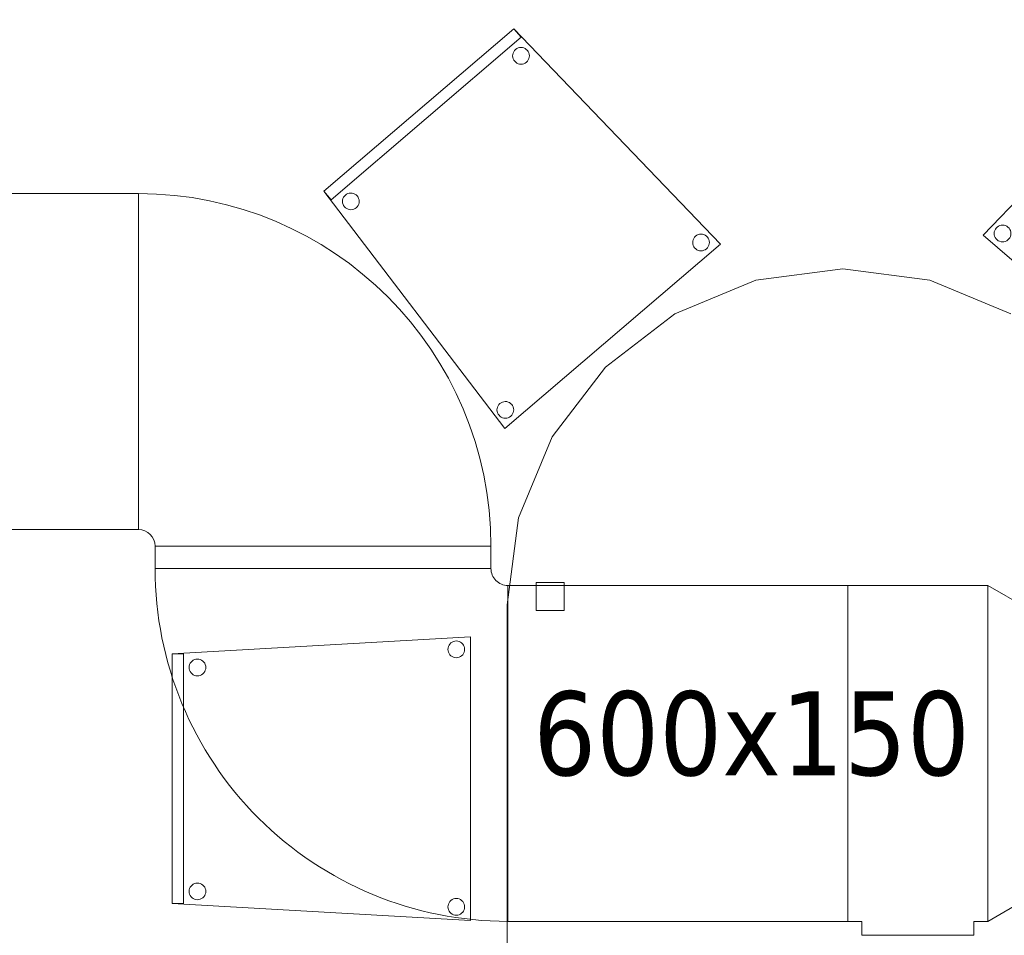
# Model space of a CAD drawing. Header units: metres. Extents: x 397.7 to 427.5, y 12.7 to 28.4.
# Tile 126 of 142: x 415.1 to 416.8, y 15.7 to 17.3. Entities that reach past the tile are written whole.
import ezdxf

# ---------------------------------------------------------------- set-up
doc = ezdxf.new("R2010")
doc.units = ezdxf.units.M
for name, color, linetype, lineweight in [('02_MOBILIARIO', 7, 'Continuous', 18), ('A-DETL-____-MBND', 7, 'Continuous', 18), ('M-HVAC-DUCT-IDEN', 7, 'Continuous', 30), ('M-HVAC-DUCT-OTLN', 7, 'Continuous', 18)]:
    doc.layers.add(name, color=color, linetype=linetype, lineweight=lineweight)
doc.styles.add('Tahoma_2', font='tahoma.ttf', dxfattribs={"height": 0.15})

# ---------------------------------------------------------------- blocks, each defined once
blk = doc.blocks.new('Family - Cadira confident_P2-152724-05_CLI_AIRE_P2')
at = {"layer": 'A-DETL-____-MBND', "color": 253, "true_color": 0xaaaaaa}
for p, q in [((0, 0.3293), (0.369, 0.7145)), ((0.369, 0.7145), (0, 0.3293)), ((0.356, 0.6993), (0.369, 0.7145)), ((0.369, 0.7145), (0.356, 0.6993)), ((0.369, 0.7145), (0.7083, 0.4242)), ((0.7083, 0.4242), (0.369, 0.7145)), ((0.369, 0.7145), (0.7083, 0.4242)), ((0.7083, 0.4242), (0.369, 0.7145)), ((0.6953, 0.409), (0.356, 0.6993)), ((0.356, 0.6993), (0.6953, 0.409)), ((0.3414, 0.6661), (0.3416, 0.6687)), ((0.3416, 0.6687), (0.3414, 0.6661)), ((0.3416, 0.6687), (0.3423, 0.6712)), ((0.3423, 0.6712), (0.3416, 0.6687)), ((0.3423, 0.6712), (0.3435, 0.6736)), ((0.3435, 0.6736), (0.3423, 0.6712)), ((0.3435, 0.6736), (0.345, 0.6757)), ((0.345, 0.6757), (0.3435, 0.6736)), ((0.345, 0.6757), (0.3468, 0.6775)), ((0.3468, 0.6775), (0.345, 0.6757)), ((0.3468, 0.6775), (0.349, 0.679)), ((0.349, 0.679), (0.3468, 0.6775)), ((0.349, 0.679), (0.3513, 0.6801)), ((0.3513, 0.6801), (0.349, 0.679)), ((0.3513, 0.6801), (0.3539, 0.6807)), ((0.3539, 0.6807), (0.3513, 0.6801)), ((0.3539, 0.6807), (0.3565, 0.6809)), ((0.3565, 0.6809), (0.3539, 0.6807)), ((0.3565, 0.6809), (0.3591, 0.6807)), ((0.3591, 0.6807), (0.3565, 0.6809)), ((0.3591, 0.6807), (0.3616, 0.68)), ((0.3616, 0.68), (0.3591, 0.6807)), ((0.3616, 0.68), (0.3639, 0.6789)), ((0.3639, 0.6789), (0.3616, 0.68)), ((0.3639, 0.6789), (0.366, 0.6773)), ((0.366, 0.6773), (0.3639, 0.6789)), ((0.366, 0.6773), (0.3679, 0.6755)), ((0.3679, 0.6755), (0.366, 0.6773)), ((0.3679, 0.6755), (0.3693, 0.6733)), ((0.3693, 0.6733), (0.3679, 0.6755)), ((0.3693, 0.6733), (0.3704, 0.671)), ((0.3704, 0.671), (0.3693, 0.6733)), ((0.3704, 0.671), (0.3711, 0.6685)), ((0.3711, 0.6685), (0.3704, 0.671)), ((0.3711, 0.6685), (0.3713, 0.6659)), ((0.3713, 0.6659), (0.3711, 0.6685)), ((0.3416, 0.6635), (0.3414, 0.6661)), ((0.3414, 0.6661), (0.3416, 0.6635)), ((0.3422, 0.661), (0.3416, 0.6635)), ((0.3416, 0.6635), (0.3422, 0.661)), ((0.3433, 0.6587), (0.3422, 0.661)), ((0.3422, 0.661), (0.3433, 0.6587)), ((0.3448, 0.6565), (0.3433, 0.6587)), ((0.3433, 0.6587), (0.3448, 0.6565)), ((0.3466, 0.6546), (0.3448, 0.6565)), ((0.3448, 0.6565), (0.3466, 0.6546)), ((0.3487, 0.6531), (0.3466, 0.6546)), ((0.3466, 0.6546), (0.3487, 0.6531)), ((0.3511, 0.652), (0.3487, 0.6531)), ((0.3487, 0.6531), (0.3511, 0.652)), ((0.3536, 0.6513), (0.3511, 0.652)), ((0.3511, 0.652), (0.3536, 0.6513)), ((0.3562, 0.6511), (0.3536, 0.6513)), ((0.3536, 0.6513), (0.3562, 0.6511)), ((0.3588, 0.6513), (0.3562, 0.6511)), ((0.3562, 0.6511), (0.3588, 0.6513)), ((0.3613, 0.6519), (0.3588, 0.6513)), ((0.3588, 0.6513), (0.3613, 0.6519)), ((0.3637, 0.653), (0.3613, 0.6519)), ((0.3613, 0.6519), (0.3637, 0.653)), ((0.3658, 0.6545), (0.3637, 0.653)), ((0.3637, 0.653), (0.3658, 0.6545)), ((0.3677, 0.6563), (0.3658, 0.6545)), ((0.3658, 0.6545), (0.3677, 0.6563)), ((0.3692, 0.6584), (0.3677, 0.6563)), ((0.3677, 0.6563), (0.3692, 0.6584)), ((0.3703, 0.6608), (0.3692, 0.6584)), ((0.3692, 0.6584), (0.3703, 0.6608)), ((0.371, 0.6633), (0.3703, 0.6608)), ((0.3703, 0.6608), (0.371, 0.6633)), ((0.3713, 0.6659), (0.371, 0.6633)), ((0.371, 0.6633), (0.3713, 0.6659)), ((0.7083, 0.4242), (0.3849, 0)), ((0.3849, 0), (0.7083, 0.4242)), ((0.7083, 0.4242), (0.6953, 0.409)), ((0.6953, 0.409), (0.7083, 0.4242)), ((0.6453, 0.4061), (0.6456, 0.4087)), ((0.6456, 0.4087), (0.6453, 0.4061)), ((0.6455, 0.4035), (0.6453, 0.4061)), ((0.6453, 0.4061), (0.6455, 0.4035)), ((0.6456, 0.4087), (0.6463, 0.4112)), ((0.6463, 0.4112), (0.6456, 0.4087)), ((0.6463, 0.4112), (0.6474, 0.4136)), ((0.6474, 0.4136), (0.6463, 0.4112)), ((0.6474, 0.4136), (0.6489, 0.4157)), ((0.6489, 0.4157), (0.6474, 0.4136)), ((0.6489, 0.4157), (0.6508, 0.4175)), ((0.6508, 0.4175), (0.6489, 0.4157)), ((0.6508, 0.4175), (0.6529, 0.419)), ((0.6529, 0.419), (0.6508, 0.4175)), ((0.6529, 0.419), (0.6553, 0.4201)), ((0.6553, 0.4201), (0.6529, 0.419)), ((0.6553, 0.4201), (0.6578, 0.4207)), ((0.6578, 0.4207), (0.6553, 0.4201)), ((0.6578, 0.4207), (0.6604, 0.4209)), ((0.6604, 0.4209), (0.6578, 0.4207)), ((0.6604, 0.4209), (0.663, 0.4207)), ((0.663, 0.4207), (0.6604, 0.4209)), ((0.663, 0.4207), (0.6655, 0.42)), ((0.6655, 0.42), (0.663, 0.4207)), ((0.6655, 0.42), (0.6679, 0.4188)), ((0.6679, 0.4188), (0.6655, 0.42)), ((0.6679, 0.4188), (0.67, 0.4173)), ((0.67, 0.4173), (0.6679, 0.4188)), ((0.67, 0.4173), (0.6718, 0.4155)), ((0.6718, 0.4155), (0.67, 0.4173)), ((0.6718, 0.4155), (0.6733, 0.4133)), ((0.6733, 0.4133), (0.6718, 0.4155)), ((0.6733, 0.4133), (0.6744, 0.4109)), ((0.6744, 0.4109), (0.6733, 0.4133)), ((0.6744, 0.4109), (0.675, 0.4084)), ((0.675, 0.4084), (0.6744, 0.4109)), ((0.675, 0.4084), (0.6752, 0.4058)), ((0.6752, 0.4058), (0.675, 0.4084)), ((0.6752, 0.4058), (0.675, 0.4032)), ((0.675, 0.4032), (0.6752, 0.4058)), ((0.6462, 0.401), (0.6455, 0.4035)), ((0.6455, 0.4035), (0.6462, 0.401)), ((0.6473, 0.3986), (0.6462, 0.401)), ((0.6462, 0.401), (0.6473, 0.3986)), ((0.6487, 0.3965), (0.6473, 0.3986)), ((0.6473, 0.3986), (0.6487, 0.3965)), ((0.6506, 0.3946), (0.6487, 0.3965)), ((0.6487, 0.3965), (0.6506, 0.3946)), ((0.6527, 0.3931), (0.6506, 0.3946)), ((0.6506, 0.3946), (0.6527, 0.3931)), ((0.655, 0.392), (0.6527, 0.3931)), ((0.6527, 0.3931), (0.655, 0.392)), ((0.6575, 0.3913), (0.655, 0.392)), ((0.655, 0.392), (0.6575, 0.3913)), ((0.6601, 0.391), (0.6575, 0.3913)), ((0.6575, 0.3913), (0.6601, 0.391)), ((0.6627, 0.3912), (0.6601, 0.391)), ((0.6601, 0.391), (0.6627, 0.3912)), ((0.6652, 0.3919), (0.6627, 0.3912)), ((0.6627, 0.3912), (0.6652, 0.3919)), ((0.6676, 0.393), (0.6652, 0.3919)), ((0.6652, 0.3919), (0.6676, 0.393)), ((0.6698, 0.3944), (0.6676, 0.393)), ((0.6676, 0.393), (0.6698, 0.3944)), ((0.6716, 0.3963), (0.6698, 0.3944)), ((0.6698, 0.3944), (0.6716, 0.3963)), ((0.6731, 0.3984), (0.6716, 0.3963)), ((0.6716, 0.3963), (0.6731, 0.3984)), ((0.6743, 0.4007), (0.6731, 0.3984)), ((0.6731, 0.3984), (0.6743, 0.4007)), ((0.675, 0.4032), (0.6743, 0.4007)), ((0.6743, 0.4007), (0.675, 0.4032)), ((0.0198, 0.3327), (0.02, 0.3353)), ((0.02, 0.3353), (0.0198, 0.3327)), ((0.02, 0.3353), (0.0207, 0.3378)), ((0.0207, 0.3378), (0.02, 0.3353)), ((0.0207, 0.3378), (0.0219, 0.3402)), ((0.0219, 0.3402), (0.0207, 0.3378)), ((0.0219, 0.3402), (0.0234, 0.3423)), ((0.0234, 0.3423), (0.0219, 0.3402)), ((0.0234, 0.3423), (0.0252, 0.3441)), ((0.0252, 0.3441), (0.0234, 0.3423)), ((0.0252, 0.3441), (0.0274, 0.3456)), ((0.0274, 0.3456), (0.0252, 0.3441)), ((0.0274, 0.3456), (0.0297, 0.3467)), ((0.0297, 0.3467), (0.0274, 0.3456)), ((0.0297, 0.3467), (0.0323, 0.3473)), ((0.0323, 0.3473), (0.0297, 0.3467)), ((0.0323, 0.3473), (0.0349, 0.3475)), ((0.0349, 0.3475), (0.0323, 0.3473)), ((0.0349, 0.3475), (0.0375, 0.3473)), ((0.0375, 0.3473), (0.0349, 0.3475)), ((0.0375, 0.3473), (0.04, 0.3466)), ((0.04, 0.3466), (0.0375, 0.3473)), ((0.04, 0.3466), (0.0423, 0.3455)), ((0.0423, 0.3455), (0.04, 0.3466)), ((0.0423, 0.3455), (0.0444, 0.3439)), ((0.0444, 0.3439), (0.0423, 0.3455)), ((0.0444, 0.3439), (0.0463, 0.3421)), ((0.0463, 0.3421), (0.0444, 0.3439)), ((0.0463, 0.3421), (0.0477, 0.3399)), ((0.0477, 0.3399), (0.0463, 0.3421)), ((0.0477, 0.3399), (0.0488, 0.3376)), ((0.0488, 0.3376), (0.0477, 0.3399)), ((0.0488, 0.3376), (0.0495, 0.335)), ((0.0495, 0.335), (0.0488, 0.3376)), ((0.0495, 0.335), (0.0497, 0.3324)), ((0.0497, 0.3324), (0.0495, 0.335)), ((0.3849, 0), (0, 0.3293)), ((0, 0.3293), (0.3849, 0)), ((0.02, 0.3301), (0.0198, 0.3327)), ((0.0198, 0.3327), (0.02, 0.3301)), ((0.0206, 0.3276), (0.02, 0.3301)), ((0.02, 0.3301), (0.0206, 0.3276)), ((0.0217, 0.3252), (0.0206, 0.3276)), ((0.0206, 0.3276), (0.0217, 0.3252)), ((0.0232, 0.3231), (0.0217, 0.3252)), ((0.0217, 0.3252), (0.0232, 0.3231)), ((0.025, 0.3212), (0.0232, 0.3231)), ((0.0232, 0.3231), (0.025, 0.3212)), ((0.0271, 0.3197), (0.025, 0.3212)), ((0.025, 0.3212), (0.0271, 0.3197)), ((0.0295, 0.3186), (0.0271, 0.3197)), ((0.0271, 0.3197), (0.0295, 0.3186)), ((0.032, 0.3179), (0.0295, 0.3186)), ((0.0295, 0.3186), (0.032, 0.3179)), ((0.0346, 0.3177), (0.032, 0.3179)), ((0.032, 0.3179), (0.0346, 0.3177)), ((0.0372, 0.3179), (0.0346, 0.3177)), ((0.0346, 0.3177), (0.0372, 0.3179)), ((0.0397, 0.3185), (0.0372, 0.3179)), ((0.0372, 0.3179), (0.0397, 0.3185)), ((0.0421, 0.3196), (0.0397, 0.3185)), ((0.0397, 0.3185), (0.0421, 0.3196)), ((0.0442, 0.3211), (0.0421, 0.3196)), ((0.0421, 0.3196), (0.0442, 0.3211)), ((0.0461, 0.3229), (0.0442, 0.3211)), ((0.0442, 0.3211), (0.0461, 0.3229)), ((0.0476, 0.325), (0.0461, 0.3229)), ((0.0461, 0.3229), (0.0476, 0.325)), ((0.0487, 0.3273), (0.0476, 0.325)), ((0.0476, 0.325), (0.0487, 0.3273)), ((0.0494, 0.3299), (0.0487, 0.3273)), ((0.0487, 0.3273), (0.0494, 0.3299)), ((0.0497, 0.3324), (0.0494, 0.3299)), ((0.0494, 0.3299), (0.0497, 0.3324)), ((0.3693, 0.0337), (0.3696, 0.0363)), ((0.3696, 0.0363), (0.3693, 0.0337)), ((0.3696, 0.0363), (0.3703, 0.0388)), ((0.3703, 0.0388), (0.3696, 0.0363)), ((0.3703, 0.0388), (0.3714, 0.0412)), ((0.3714, 0.0412), (0.3703, 0.0388)), ((0.3714, 0.0412), (0.3729, 0.0433)), ((0.3729, 0.0433), (0.3714, 0.0412)), ((0.3729, 0.0433), (0.3748, 0.0451)), ((0.3748, 0.0451), (0.3729, 0.0433)), ((0.3748, 0.0451), (0.3769, 0.0466)), ((0.3769, 0.0466), (0.3748, 0.0451)), ((0.3769, 0.0466), (0.3793, 0.0476)), ((0.3793, 0.0476), (0.3769, 0.0466)), ((0.3793, 0.0476), (0.3818, 0.0483)), ((0.3818, 0.0483), (0.3793, 0.0476)), ((0.3818, 0.0483), (0.3844, 0.0485)), ((0.3844, 0.0485), (0.3818, 0.0483)), ((0.3844, 0.0485), (0.387, 0.0482)), ((0.387, 0.0482), (0.3844, 0.0485)), ((0.387, 0.0482), (0.3895, 0.0475)), ((0.3895, 0.0475), (0.387, 0.0482)), ((0.3895, 0.0475), (0.3919, 0.0464)), ((0.3919, 0.0464), (0.3895, 0.0475)), ((0.3919, 0.0464), (0.394, 0.0449)), ((0.394, 0.0449), (0.3919, 0.0464)), ((0.394, 0.0449), (0.3958, 0.0431)), ((0.3958, 0.0431), (0.394, 0.0449)), ((0.3958, 0.0431), (0.3973, 0.0409)), ((0.3973, 0.0409), (0.3958, 0.0431)), ((0.3973, 0.0409), (0.3984, 0.0385)), ((0.3984, 0.0385), (0.3973, 0.0409)), ((0.3984, 0.0385), (0.399, 0.036)), ((0.399, 0.036), (0.3984, 0.0385)), ((0.399, 0.036), (0.3992, 0.0334)), ((0.3992, 0.0334), (0.399, 0.036)), ((0.3695, 0.0311), (0.3693, 0.0337)), ((0.3693, 0.0337), (0.3695, 0.0311)), ((0.3702, 0.0286), (0.3695, 0.0311)), ((0.3695, 0.0311), (0.3702, 0.0286)), ((0.3713, 0.0262), (0.3702, 0.0286)), ((0.3702, 0.0286), (0.3713, 0.0262)), ((0.3727, 0.0241), (0.3713, 0.0262)), ((0.3713, 0.0262), (0.3727, 0.0241)), ((0.3746, 0.0222), (0.3727, 0.0241)), ((0.3727, 0.0241), (0.3746, 0.0222)), ((0.3767, 0.0207), (0.3746, 0.0222)), ((0.3746, 0.0222), (0.3767, 0.0207)), ((0.379, 0.0196), (0.3767, 0.0207)), ((0.3767, 0.0207), (0.379, 0.0196)), ((0.3815, 0.0189), (0.379, 0.0196)), ((0.379, 0.0196), (0.3815, 0.0189)), ((0.3841, 0.0186), (0.3815, 0.0189)), ((0.3815, 0.0189), (0.3841, 0.0186)), ((0.3867, 0.0188), (0.3841, 0.0186)), ((0.3841, 0.0186), (0.3867, 0.0188)), ((0.3892, 0.0195), (0.3867, 0.0188)), ((0.3867, 0.0188), (0.3892, 0.0195)), ((0.3916, 0.0206), (0.3892, 0.0195)), ((0.3892, 0.0195), (0.3916, 0.0206)), ((0.3938, 0.022), (0.3916, 0.0206)), ((0.3916, 0.0206), (0.3938, 0.022)), ((0.3956, 0.0238), (0.3938, 0.022)), ((0.3938, 0.022), (0.3956, 0.0238)), ((0.3971, 0.026), (0.3956, 0.0238)), ((0.3956, 0.0238), (0.3971, 0.026)), ((0.3983, 0.0283), (0.3971, 0.026)), ((0.3971, 0.026), (0.3983, 0.0283)), ((0.399, 0.0308), (0.3983, 0.0283)), ((0.3983, 0.0283), (0.399, 0.0308)), ((0.3992, 0.0334), (0.399, 0.0308)), ((0.399, 0.0308), (0.3992, 0.0334))]:
    blk.add_line(p, q, dxfattribs=at)
blk = doc.blocks.new('Family - Cadira confident_P2-153020-05_CLI_AIRE_P2')
at = {"layer": 'A-DETL-____-MBND', "color": 253, "true_color": 0xaaaaaa}
for p, q in [((0, 0.4242), (0.3393, 0.7145)), ((0.3393, 0.7145), (0, 0.4242)), ((0, 0.4242), (0.3393, 0.7145)), ((0.3393, 0.7145), (0, 0.4242)), ((0.3393, 0.7145), (0.7083, 0.3293)), ((0.7083, 0.3293), (0.3393, 0.7145)), ((0.3393, 0.7145), (0.3523, 0.6993)), ((0.3523, 0.6993), (0.3393, 0.7145)), ((0.3523, 0.6993), (0.013, 0.409)), ((0.013, 0.409), (0.3523, 0.6993)), ((0.3371, 0.6659), (0.3373, 0.6685)), ((0.3373, 0.6685), (0.3371, 0.6659)), ((0.3373, 0.6685), (0.3379, 0.671)), ((0.3379, 0.671), (0.3373, 0.6685)), ((0.3379, 0.671), (0.339, 0.6733)), ((0.339, 0.6733), (0.3379, 0.671)), ((0.339, 0.6733), (0.3405, 0.6755)), ((0.3405, 0.6755), (0.339, 0.6733)), ((0.3405, 0.6755), (0.3423, 0.6773)), ((0.3423, 0.6773), (0.3405, 0.6755)), ((0.3423, 0.6773), (0.3444, 0.6789)), ((0.3444, 0.6789), (0.3423, 0.6773)), ((0.3444, 0.6789), (0.3468, 0.68)), ((0.3468, 0.68), (0.3444, 0.6789)), ((0.3468, 0.68), (0.3493, 0.6807)), ((0.3493, 0.6807), (0.3468, 0.68)), ((0.3493, 0.6807), (0.3519, 0.6809)), ((0.3519, 0.6809), (0.3493, 0.6807)), ((0.3519, 0.6809), (0.3545, 0.6807)), ((0.3545, 0.6807), (0.3519, 0.6809)), ((0.3545, 0.6807), (0.357, 0.6801)), ((0.357, 0.6801), (0.3545, 0.6807)), ((0.357, 0.6801), (0.3593, 0.679)), ((0.3593, 0.679), (0.357, 0.6801)), ((0.3593, 0.679), (0.3615, 0.6775)), ((0.3615, 0.6775), (0.3593, 0.679)), ((0.3615, 0.6775), (0.3634, 0.6757)), ((0.3634, 0.6757), (0.3615, 0.6775)), ((0.3634, 0.6757), (0.3649, 0.6736)), ((0.3649, 0.6736), (0.3634, 0.6757)), ((0.3649, 0.6736), (0.366, 0.6712)), ((0.366, 0.6712), (0.3649, 0.6736)), ((0.366, 0.6712), (0.3667, 0.6687)), ((0.3667, 0.6687), (0.366, 0.6712)), ((0.3667, 0.6687), (0.3669, 0.6661)), ((0.3669, 0.6661), (0.3667, 0.6687)), ((0.3373, 0.6633), (0.3371, 0.6659)), ((0.3371, 0.6659), (0.3373, 0.6633)), ((0.338, 0.6608), (0.3373, 0.6633)), ((0.3373, 0.6633), (0.338, 0.6608)), ((0.3391, 0.6584), (0.338, 0.6608)), ((0.338, 0.6608), (0.3391, 0.6584)), ((0.3407, 0.6563), (0.3391, 0.6584)), ((0.3391, 0.6584), (0.3407, 0.6563)), ((0.3425, 0.6545), (0.3407, 0.6563)), ((0.3407, 0.6563), (0.3425, 0.6545)), ((0.3447, 0.653), (0.3425, 0.6545)), ((0.3425, 0.6545), (0.3447, 0.653)), ((0.347, 0.6519), (0.3447, 0.653)), ((0.3447, 0.653), (0.347, 0.6519)), ((0.3495, 0.6513), (0.347, 0.6519)), ((0.347, 0.6519), (0.3495, 0.6513)), ((0.3521, 0.6511), (0.3495, 0.6513)), ((0.3495, 0.6513), (0.3521, 0.6511)), ((0.3547, 0.6513), (0.3521, 0.6511)), ((0.3521, 0.6511), (0.3547, 0.6513)), ((0.3572, 0.652), (0.3547, 0.6513)), ((0.3547, 0.6513), (0.3572, 0.652)), ((0.3596, 0.6531), (0.3572, 0.652)), ((0.3572, 0.652), (0.3596, 0.6531)), ((0.3617, 0.6546), (0.3596, 0.6531)), ((0.3596, 0.6531), (0.3617, 0.6546)), ((0.3635, 0.6565), (0.3617, 0.6546)), ((0.3617, 0.6546), (0.3635, 0.6565)), ((0.365, 0.6587), (0.3635, 0.6565)), ((0.3635, 0.6565), (0.365, 0.6587)), ((0.3661, 0.661), (0.365, 0.6587)), ((0.365, 0.6587), (0.3661, 0.661)), ((0.3667, 0.6635), (0.3661, 0.661)), ((0.3661, 0.661), (0.3667, 0.6635)), ((0.3669, 0.6661), (0.3667, 0.6635)), ((0.3667, 0.6635), (0.3669, 0.6661)), ((0.3234, 0), (0, 0.4242)), ((0, 0.4242), (0.3234, 0)), ((0.013, 0.409), (0, 0.4242)), ((0, 0.4242), (0.013, 0.409)), ((0.0331, 0.4058), (0.0333, 0.4084)), ((0.0333, 0.4084), (0.0331, 0.4058)), ((0.0334, 0.4032), (0.0331, 0.4058)), ((0.0331, 0.4058), (0.0334, 0.4032)), ((0.0333, 0.4084), (0.034, 0.4109)), ((0.034, 0.4109), (0.0333, 0.4084)), ((0.034, 0.4109), (0.035, 0.4133)), ((0.035, 0.4133), (0.034, 0.4109)), ((0.035, 0.4133), (0.0365, 0.4155)), ((0.0365, 0.4155), (0.035, 0.4133)), ((0.0365, 0.4155), (0.0383, 0.4173)), ((0.0383, 0.4173), (0.0365, 0.4155)), ((0.0383, 0.4173), (0.0405, 0.4188)), ((0.0405, 0.4188), (0.0383, 0.4173)), ((0.0405, 0.4188), (0.0428, 0.42)), ((0.0428, 0.42), (0.0405, 0.4188)), ((0.0428, 0.42), (0.0453, 0.4207)), ((0.0453, 0.4207), (0.0428, 0.42)), ((0.0453, 0.4207), (0.0479, 0.4209)), ((0.0479, 0.4209), (0.0453, 0.4207)), ((0.0479, 0.4209), (0.0505, 0.4207)), ((0.0505, 0.4207), (0.0479, 0.4209)), ((0.0505, 0.4207), (0.053, 0.4201)), ((0.053, 0.4201), (0.0505, 0.4207)), ((0.053, 0.4201), (0.0554, 0.419)), ((0.0554, 0.419), (0.053, 0.4201)), ((0.0554, 0.419), (0.0575, 0.4175)), ((0.0575, 0.4175), (0.0554, 0.419)), ((0.0575, 0.4175), (0.0594, 0.4157)), ((0.0594, 0.4157), (0.0575, 0.4175)), ((0.0594, 0.4157), (0.0609, 0.4136)), ((0.0609, 0.4136), (0.0594, 0.4157)), ((0.0609, 0.4136), (0.062, 0.4112)), ((0.062, 0.4112), (0.0609, 0.4136)), ((0.062, 0.4112), (0.0627, 0.4087)), ((0.0627, 0.4087), (0.062, 0.4112)), ((0.0627, 0.4087), (0.063, 0.4061)), ((0.063, 0.4061), (0.0627, 0.4087)), ((0.063, 0.4061), (0.0628, 0.4035)), ((0.0628, 0.4035), (0.063, 0.4061)), ((0.0341, 0.4007), (0.0334, 0.4032)), ((0.0334, 0.4032), (0.0341, 0.4007)), ((0.0352, 0.3984), (0.0341, 0.4007)), ((0.0341, 0.4007), (0.0352, 0.3984)), ((0.0367, 0.3963), (0.0352, 0.3984)), ((0.0352, 0.3984), (0.0367, 0.3963)), ((0.0386, 0.3944), (0.0367, 0.3963)), ((0.0367, 0.3963), (0.0386, 0.3944)), ((0.0407, 0.393), (0.0386, 0.3944)), ((0.0386, 0.3944), (0.0407, 0.393)), ((0.0431, 0.3919), (0.0407, 0.393)), ((0.0407, 0.393), (0.0431, 0.3919)), ((0.0456, 0.3912), (0.0431, 0.3919)), ((0.0431, 0.3919), (0.0456, 0.3912)), ((0.0482, 0.391), (0.0456, 0.3912)), ((0.0456, 0.3912), (0.0482, 0.391)), ((0.0508, 0.3913), (0.0482, 0.391)), ((0.0482, 0.391), (0.0508, 0.3913)), ((0.0533, 0.392), (0.0508, 0.3913)), ((0.0508, 0.3913), (0.0533, 0.392)), ((0.0556, 0.3931), (0.0533, 0.392)), ((0.0533, 0.392), (0.0556, 0.3931)), ((0.0578, 0.3946), (0.0556, 0.3931)), ((0.0556, 0.3931), (0.0578, 0.3946)), ((0.0596, 0.3965), (0.0578, 0.3946)), ((0.0578, 0.3946), (0.0596, 0.3965)), ((0.0611, 0.3986), (0.0596, 0.3965)), ((0.0596, 0.3965), (0.0611, 0.3986)), ((0.0621, 0.401), (0.0611, 0.3986)), ((0.0611, 0.3986), (0.0621, 0.401)), ((0.0628, 0.4035), (0.0621, 0.401)), ((0.0621, 0.401), (0.0628, 0.4035)), ((0.6587, 0.3324), (0.6589, 0.335)), ((0.6589, 0.335), (0.6587, 0.3324)), ((0.6589, 0.335), (0.6595, 0.3376)), ((0.6595, 0.3376), (0.6589, 0.335)), ((0.6595, 0.3376), (0.6606, 0.3399)), ((0.6606, 0.3399), (0.6595, 0.3376)), ((0.6606, 0.3399), (0.6621, 0.3421)), ((0.6621, 0.3421), (0.6606, 0.3399)), ((0.6621, 0.3421), (0.6639, 0.3439)), ((0.6639, 0.3439), (0.6621, 0.3421)), ((0.6639, 0.3439), (0.666, 0.3455)), ((0.666, 0.3455), (0.6639, 0.3439)), ((0.666, 0.3455), (0.6684, 0.3466)), ((0.6684, 0.3466), (0.666, 0.3455)), ((0.6684, 0.3466), (0.6709, 0.3473)), ((0.6709, 0.3473), (0.6684, 0.3466)), ((0.6709, 0.3473), (0.6735, 0.3475)), ((0.6735, 0.3475), (0.6709, 0.3473)), ((0.6735, 0.3475), (0.6761, 0.3473)), ((0.6761, 0.3473), (0.6735, 0.3475)), ((0.6761, 0.3473), (0.6786, 0.3467)), ((0.6786, 0.3467), (0.6761, 0.3473)), ((0.6786, 0.3467), (0.6809, 0.3456)), ((0.6809, 0.3456), (0.6786, 0.3467)), ((0.6809, 0.3456), (0.6831, 0.3441)), ((0.6831, 0.3441), (0.6809, 0.3456)), ((0.6831, 0.3441), (0.685, 0.3423)), ((0.685, 0.3423), (0.6831, 0.3441)), ((0.685, 0.3423), (0.6865, 0.3402)), ((0.6865, 0.3402), (0.685, 0.3423)), ((0.6865, 0.3402), (0.6876, 0.3378)), ((0.6876, 0.3378), (0.6865, 0.3402)), ((0.6876, 0.3378), (0.6883, 0.3353)), ((0.6883, 0.3353), (0.6876, 0.3378)), ((0.6883, 0.3353), (0.6885, 0.3327)), ((0.6885, 0.3327), (0.6883, 0.3353)), ((0.7083, 0.3293), (0.3234, 0)), ((0.3234, 0), (0.7083, 0.3293)), ((0.6589, 0.3299), (0.6587, 0.3324)), ((0.6587, 0.3324), (0.6589, 0.3299)), ((0.6596, 0.3273), (0.6589, 0.3299)), ((0.6589, 0.3299), (0.6596, 0.3273)), ((0.6607, 0.325), (0.6596, 0.3273)), ((0.6596, 0.3273), (0.6607, 0.325)), ((0.6622, 0.3229), (0.6607, 0.325)), ((0.6607, 0.325), (0.6622, 0.3229)), ((0.6641, 0.3211), (0.6622, 0.3229)), ((0.6622, 0.3229), (0.6641, 0.3211)), ((0.6663, 0.3196), (0.6641, 0.3211)), ((0.6641, 0.3211), (0.6663, 0.3196)), ((0.6686, 0.3185), (0.6663, 0.3196)), ((0.6663, 0.3196), (0.6686, 0.3185)), ((0.6711, 0.3179), (0.6686, 0.3185)), ((0.6686, 0.3185), (0.6711, 0.3179)), ((0.6737, 0.3177), (0.6711, 0.3179)), ((0.6711, 0.3179), (0.6737, 0.3177)), ((0.6763, 0.3179), (0.6737, 0.3177)), ((0.6737, 0.3177), (0.6763, 0.3179)), ((0.6788, 0.3186), (0.6763, 0.3179)), ((0.6763, 0.3179), (0.6788, 0.3186)), ((0.6812, 0.3197), (0.6788, 0.3186)), ((0.6788, 0.3186), (0.6812, 0.3197)), ((0.6833, 0.3212), (0.6812, 0.3197)), ((0.6812, 0.3197), (0.6833, 0.3212)), ((0.6851, 0.3231), (0.6833, 0.3212)), ((0.6833, 0.3212), (0.6851, 0.3231)), ((0.6866, 0.3252), (0.6851, 0.3231)), ((0.6851, 0.3231), (0.6866, 0.3252)), ((0.6877, 0.3276), (0.6866, 0.3252)), ((0.6866, 0.3252), (0.6877, 0.3276)), ((0.6883, 0.3301), (0.6877, 0.3276)), ((0.6877, 0.3276), (0.6883, 0.3301)), ((0.6885, 0.3327), (0.6883, 0.3301)), ((0.6883, 0.3301), (0.6885, 0.3327)), ((0.3091, 0.0334), (0.3093, 0.036)), ((0.3093, 0.036), (0.3091, 0.0334)), ((0.3093, 0.036), (0.31, 0.0385)), ((0.31, 0.0385), (0.3093, 0.036)), ((0.31, 0.0385), (0.311, 0.0409)), ((0.311, 0.0409), (0.31, 0.0385)), ((0.311, 0.0409), (0.3125, 0.0431)), ((0.3125, 0.0431), (0.311, 0.0409)), ((0.3125, 0.0431), (0.3143, 0.0449)), ((0.3143, 0.0449), (0.3125, 0.0431)), ((0.3143, 0.0449), (0.3165, 0.0464)), ((0.3165, 0.0464), (0.3143, 0.0449)), ((0.3165, 0.0464), (0.3188, 0.0475)), ((0.3188, 0.0475), (0.3165, 0.0464)), ((0.3188, 0.0475), (0.3213, 0.0482)), ((0.3213, 0.0482), (0.3188, 0.0475)), ((0.3213, 0.0482), (0.3239, 0.0485)), ((0.3239, 0.0485), (0.3213, 0.0482)), ((0.3239, 0.0485), (0.3265, 0.0483)), ((0.3265, 0.0483), (0.3239, 0.0485)), ((0.3265, 0.0483), (0.329, 0.0476)), ((0.329, 0.0476), (0.3265, 0.0483)), ((0.329, 0.0476), (0.3314, 0.0466)), ((0.3314, 0.0466), (0.329, 0.0476)), ((0.3314, 0.0466), (0.3335, 0.0451)), ((0.3335, 0.0451), (0.3314, 0.0466)), ((0.3335, 0.0451), (0.3354, 0.0433)), ((0.3354, 0.0433), (0.3335, 0.0451)), ((0.3354, 0.0433), (0.3369, 0.0412)), ((0.3369, 0.0412), (0.3354, 0.0433)), ((0.3369, 0.0412), (0.338, 0.0388)), ((0.338, 0.0388), (0.3369, 0.0412)), ((0.338, 0.0388), (0.3387, 0.0363)), ((0.3387, 0.0363), (0.338, 0.0388)), ((0.3387, 0.0363), (0.339, 0.0337)), ((0.339, 0.0337), (0.3387, 0.0363)), ((0.3094, 0.0308), (0.3091, 0.0334)), ((0.3091, 0.0334), (0.3094, 0.0308)), ((0.3101, 0.0283), (0.3094, 0.0308)), ((0.3094, 0.0308), (0.3101, 0.0283)), ((0.3112, 0.026), (0.3101, 0.0283)), ((0.3101, 0.0283), (0.3112, 0.026)), ((0.3127, 0.0238), (0.3112, 0.026)), ((0.3112, 0.026), (0.3127, 0.0238)), ((0.3146, 0.022), (0.3127, 0.0238)), ((0.3127, 0.0238), (0.3146, 0.022)), ((0.3167, 0.0206), (0.3146, 0.022)), ((0.3146, 0.022), (0.3167, 0.0206)), ((0.3191, 0.0195), (0.3167, 0.0206)), ((0.3167, 0.0206), (0.3191, 0.0195)), ((0.3216, 0.0188), (0.3191, 0.0195)), ((0.3191, 0.0195), (0.3216, 0.0188)), ((0.3242, 0.0186), (0.3216, 0.0188)), ((0.3216, 0.0188), (0.3242, 0.0186)), ((0.3268, 0.0189), (0.3242, 0.0186)), ((0.3242, 0.0186), (0.3268, 0.0189)), ((0.3293, 0.0196), (0.3268, 0.0189)), ((0.3268, 0.0189), (0.3293, 0.0196)), ((0.3316, 0.0207), (0.3293, 0.0196)), ((0.3293, 0.0196), (0.3316, 0.0207)), ((0.3338, 0.0222), (0.3316, 0.0207)), ((0.3316, 0.0207), (0.3338, 0.0222)), ((0.3356, 0.0241), (0.3338, 0.0222)), ((0.3338, 0.0222), (0.3356, 0.0241)), ((0.3371, 0.0262), (0.3356, 0.0241)), ((0.3356, 0.0241), (0.3371, 0.0262)), ((0.3381, 0.0286), (0.3371, 0.0262)), ((0.3371, 0.0262), (0.3381, 0.0286)), ((0.3388, 0.0311), (0.3381, 0.0286)), ((0.3381, 0.0286), (0.3388, 0.0311)), ((0.339, 0.0337), (0.3388, 0.0311)), ((0.3388, 0.0311), (0.339, 0.0337))]:
    blk.add_line(p, q, dxfattribs=at)
blk = doc.blocks.new('Family - Cadira confident_P2-153042-05_CLI_AIRE_P2')
at = {"layer": 'A-DETL-____-MBND', "color": 253, "true_color": 0xaaaaaa}
for p, q in [((0, 0.4765), (0.5326, 0.5065)), ((0.5326, 0.5065), (0, 0.4765)), ((0.4946, 0.4917), (0.4961, 0.4938)), ((0.4961, 0.4938), (0.4946, 0.4917)), ((0.4961, 0.4938), (0.4979, 0.4957)), ((0.4979, 0.4957), (0.4961, 0.4938)), ((0.4979, 0.4957), (0.5, 0.4972)), ((0.5, 0.4972), (0.4979, 0.4957)), ((0.5, 0.4972), (0.5024, 0.4983)), ((0.5024, 0.4983), (0.5, 0.4972)), ((0.5024, 0.4983), (0.5049, 0.4989)), ((0.5049, 0.4989), (0.5024, 0.4983)), ((0.5049, 0.4989), (0.5075, 0.4992)), ((0.5075, 0.4992), (0.5049, 0.4989)), ((0.5075, 0.4992), (0.5101, 0.4989)), ((0.5101, 0.4989), (0.5075, 0.4992)), ((0.5101, 0.4989), (0.5126, 0.4983)), ((0.5126, 0.4983), (0.5101, 0.4989)), ((0.5126, 0.4983), (0.515, 0.4972)), ((0.515, 0.4972), (0.5126, 0.4983)), ((0.515, 0.4972), (0.5171, 0.4957)), ((0.5171, 0.4957), (0.515, 0.4972)), ((0.5171, 0.4957), (0.519, 0.4938)), ((0.519, 0.4938), (0.5171, 0.4957)), ((0.519, 0.4938), (0.5204, 0.4917)), ((0.5204, 0.4917), (0.519, 0.4938)), ((0.5326, 0.5065), (0.5326, 0)), ((0.5326, 0), (0.5326, 0.5065)), ((0, 0.03), (0, 0.4765)), ((0, 0.4765), (0, 0.03)), ((0, 0.4765), (0.02, 0.4765)), ((0, 0.03), (0, 0.4765)), ((0.02, 0.4765), (0, 0.4765)), ((0, 0.4765), (0, 0.03)), ((0.02, 0.4765), (0.02, 0.03)), ((0.02, 0.03), (0.02, 0.4765)), ((0.4926, 0.4842), (0.4928, 0.4868)), ((0.4928, 0.4868), (0.4926, 0.4842)), ((0.4928, 0.4816), (0.4926, 0.4842)), ((0.4926, 0.4842), (0.4928, 0.4816)), ((0.4928, 0.4868), (0.4935, 0.4893)), ((0.4935, 0.4893), (0.4928, 0.4868)), ((0.4935, 0.4791), (0.4928, 0.4816)), ((0.4928, 0.4816), (0.4935, 0.4791)), ((0.4935, 0.4893), (0.4946, 0.4917)), ((0.4946, 0.4917), (0.4935, 0.4893)), ((0.4946, 0.4768), (0.4935, 0.4791)), ((0.4935, 0.4791), (0.4946, 0.4768)), ((0.4961, 0.4746), (0.4946, 0.4768)), ((0.4946, 0.4768), (0.4961, 0.4746)), ((0.5204, 0.4768), (0.519, 0.4746)), ((0.519, 0.4746), (0.5204, 0.4768)), ((0.5204, 0.4917), (0.5215, 0.4893)), ((0.5215, 0.4893), (0.5204, 0.4917)), ((0.5215, 0.4791), (0.5204, 0.4768)), ((0.5204, 0.4768), (0.5215, 0.4791)), ((0.5215, 0.4893), (0.5222, 0.4868)), ((0.5222, 0.4868), (0.5215, 0.4893)), ((0.5222, 0.4816), (0.5215, 0.4791)), ((0.5215, 0.4791), (0.5222, 0.4816)), ((0.5222, 0.4868), (0.5224, 0.4842)), ((0.5224, 0.4842), (0.5222, 0.4868)), ((0.5224, 0.4842), (0.5222, 0.4816)), ((0.5222, 0.4816), (0.5224, 0.4842)), ((0.0311, 0.457), (0.0322, 0.4593)), ((0.0322, 0.4593), (0.0311, 0.457)), ((0.0322, 0.4593), (0.0337, 0.4615)), ((0.0337, 0.4615), (0.0322, 0.4593)), ((0.0337, 0.4615), (0.0355, 0.4633)), ((0.0355, 0.4633), (0.0337, 0.4615)), ((0.0355, 0.4633), (0.0376, 0.4648)), ((0.0376, 0.4648), (0.0355, 0.4633)), ((0.0376, 0.4648), (0.04, 0.4659)), ((0.04, 0.4659), (0.0376, 0.4648)), ((0.04, 0.4659), (0.0425, 0.4666)), ((0.0425, 0.4666), (0.04, 0.4659)), ((0.0425, 0.4666), (0.0451, 0.4668)), ((0.0451, 0.4668), (0.0425, 0.4666)), ((0.0451, 0.4668), (0.0477, 0.4666)), ((0.0477, 0.4666), (0.0451, 0.4668)), ((0.0477, 0.4666), (0.0502, 0.4659)), ((0.0502, 0.4659), (0.0477, 0.4666)), ((0.0502, 0.4659), (0.0526, 0.4648)), ((0.0526, 0.4648), (0.0502, 0.4659)), ((0.0526, 0.4648), (0.0547, 0.4633)), ((0.0547, 0.4633), (0.0526, 0.4648)), ((0.0547, 0.4633), (0.0565, 0.4615)), ((0.0565, 0.4615), (0.0547, 0.4633)), ((0.0565, 0.4615), (0.058, 0.4593)), ((0.058, 0.4593), (0.0565, 0.4615)), ((0.058, 0.4593), (0.0591, 0.457)), ((0.0591, 0.457), (0.058, 0.4593)), ((0.4979, 0.4728), (0.4961, 0.4746)), ((0.4961, 0.4746), (0.4979, 0.4728)), ((0.5, 0.4713), (0.4979, 0.4728)), ((0.4979, 0.4728), (0.5, 0.4713)), ((0.5024, 0.4702), (0.5, 0.4713)), ((0.5, 0.4713), (0.5024, 0.4702)), ((0.5049, 0.4695), (0.5024, 0.4702)), ((0.5024, 0.4702), (0.5049, 0.4695)), ((0.5075, 0.4693), (0.5049, 0.4695)), ((0.5049, 0.4695), (0.5075, 0.4693)), ((0.5101, 0.4695), (0.5075, 0.4693)), ((0.5075, 0.4693), (0.5101, 0.4695)), ((0.5126, 0.4702), (0.5101, 0.4695)), ((0.5101, 0.4695), (0.5126, 0.4702)), ((0.515, 0.4713), (0.5126, 0.4702)), ((0.5126, 0.4702), (0.515, 0.4713)), ((0.5171, 0.4728), (0.515, 0.4713)), ((0.515, 0.4713), (0.5171, 0.4728)), ((0.519, 0.4746), (0.5171, 0.4728)), ((0.5171, 0.4728), (0.519, 0.4746)), ((0.0302, 0.4519), (0.0304, 0.4545)), ((0.0304, 0.4545), (0.0302, 0.4519)), ((0.0304, 0.4493), (0.0302, 0.4519)), ((0.0302, 0.4519), (0.0304, 0.4493)), ((0.0304, 0.4545), (0.0311, 0.457)), ((0.0311, 0.457), (0.0304, 0.4545)), ((0.0311, 0.4468), (0.0304, 0.4493)), ((0.0304, 0.4493), (0.0311, 0.4468)), ((0.0322, 0.4444), (0.0311, 0.4468)), ((0.0311, 0.4468), (0.0322, 0.4444)), ((0.0337, 0.4423), (0.0322, 0.4444)), ((0.0322, 0.4444), (0.0337, 0.4423)), ((0.0355, 0.4404), (0.0337, 0.4423)), ((0.0337, 0.4423), (0.0355, 0.4404)), ((0.0376, 0.4389), (0.0355, 0.4404)), ((0.0355, 0.4404), (0.0376, 0.4389)), ((0.0547, 0.4404), (0.0526, 0.4389)), ((0.0526, 0.4389), (0.0547, 0.4404)), ((0.0565, 0.4423), (0.0547, 0.4404)), ((0.0547, 0.4404), (0.0565, 0.4423)), ((0.058, 0.4444), (0.0565, 0.4423)), ((0.0565, 0.4423), (0.058, 0.4444)), ((0.0591, 0.4468), (0.058, 0.4444)), ((0.058, 0.4444), (0.0591, 0.4468)), ((0.0591, 0.457), (0.0598, 0.4545)), ((0.0598, 0.4545), (0.0591, 0.457)), ((0.0598, 0.4493), (0.0591, 0.4468)), ((0.0591, 0.4468), (0.0598, 0.4493)), ((0.0598, 0.4545), (0.06, 0.4519)), ((0.06, 0.4519), (0.0598, 0.4545)), ((0.06, 0.4519), (0.0598, 0.4493)), ((0.0598, 0.4493), (0.06, 0.4519)), ((0.04, 0.4378), (0.0376, 0.4389)), ((0.0376, 0.4389), (0.04, 0.4378)), ((0.0425, 0.4372), (0.04, 0.4378)), ((0.04, 0.4378), (0.0425, 0.4372)), ((0.0451, 0.4369), (0.0425, 0.4372)), ((0.0425, 0.4372), (0.0451, 0.4369)), ((0.0477, 0.4372), (0.0451, 0.4369)), ((0.0451, 0.4369), (0.0477, 0.4372)), ((0.0502, 0.4378), (0.0477, 0.4372)), ((0.0477, 0.4372), (0.0502, 0.4378)), ((0.0526, 0.4389), (0.0502, 0.4378)), ((0.0502, 0.4378), (0.0526, 0.4389)), ((0.0302, 0.0519), (0.0304, 0.0545)), ((0.0304, 0.0545), (0.0302, 0.0519)), ((0.0304, 0.0545), (0.0311, 0.057)), ((0.0311, 0.057), (0.0304, 0.0545)), ((0.0311, 0.057), (0.0322, 0.0593)), ((0.0322, 0.0593), (0.0311, 0.057)), ((0.0322, 0.0593), (0.0337, 0.0615)), ((0.0337, 0.0615), (0.0322, 0.0593)), ((0.0337, 0.0615), (0.0355, 0.0633)), ((0.0355, 0.0633), (0.0337, 0.0615)), ((0.0355, 0.0633), (0.0376, 0.0648)), ((0.0376, 0.0648), (0.0355, 0.0633)), ((0.0376, 0.0648), (0.04, 0.0659)), ((0.04, 0.0659), (0.0376, 0.0648)), ((0.04, 0.0659), (0.0425, 0.0666)), ((0.0425, 0.0666), (0.04, 0.0659)), ((0.0425, 0.0666), (0.0451, 0.0668)), ((0.0451, 0.0668), (0.0425, 0.0666)), ((0.0451, 0.0668), (0.0477, 0.0666)), ((0.0477, 0.0666), (0.0451, 0.0668)), ((0.0477, 0.0666), (0.0502, 0.0659)), ((0.0502, 0.0659), (0.0477, 0.0666)), ((0.0502, 0.0659), (0.0526, 0.0648)), ((0.0526, 0.0648), (0.0502, 0.0659)), ((0.0526, 0.0648), (0.0547, 0.0633)), ((0.0547, 0.0633), (0.0526, 0.0648)), ((0.0547, 0.0633), (0.0565, 0.0615)), ((0.0565, 0.0615), (0.0547, 0.0633)), ((0.0565, 0.0615), (0.058, 0.0593)), ((0.058, 0.0593), (0.0565, 0.0615)), ((0.058, 0.0593), (0.0591, 0.057)), ((0.0591, 0.057), (0.058, 0.0593)), ((0.0591, 0.057), (0.0598, 0.0545)), ((0.0598, 0.0545), (0.0591, 0.057)), ((0.0598, 0.0545), (0.06, 0.0519)), ((0.06, 0.0519), (0.0598, 0.0545)), ((0.0304, 0.0493), (0.0302, 0.0519)), ((0.0302, 0.0519), (0.0304, 0.0493)), ((0.0311, 0.0468), (0.0304, 0.0493)), ((0.0304, 0.0493), (0.0311, 0.0468)), ((0.0322, 0.0444), (0.0311, 0.0468)), ((0.0311, 0.0468), (0.0322, 0.0444)), ((0.0337, 0.0423), (0.0322, 0.0444)), ((0.0322, 0.0444), (0.0337, 0.0423)), ((0.0355, 0.0404), (0.0337, 0.0423)), ((0.0337, 0.0423), (0.0355, 0.0404)), ((0.0376, 0.0389), (0.0355, 0.0404)), ((0.0355, 0.0404), (0.0376, 0.0389)), ((0.04, 0.0378), (0.0376, 0.0389)), ((0.0376, 0.0389), (0.04, 0.0378)), ((0.0425, 0.0372), (0.04, 0.0378)), ((0.04, 0.0378), (0.0425, 0.0372)), ((0.0451, 0.0369), (0.0425, 0.0372)), ((0.0425, 0.0372), (0.0451, 0.0369)), ((0.0477, 0.0372), (0.0451, 0.0369)), ((0.0451, 0.0369), (0.0477, 0.0372)), ((0.0502, 0.0378), (0.0477, 0.0372)), ((0.0477, 0.0372), (0.0502, 0.0378)), ((0.0526, 0.0389), (0.0502, 0.0378)), ((0.0502, 0.0378), (0.0526, 0.0389)), ((0.0547, 0.0404), (0.0526, 0.0389)), ((0.0526, 0.0389), (0.0547, 0.0404)), ((0.0565, 0.0423), (0.0547, 0.0404)), ((0.0547, 0.0404), (0.0565, 0.0423)), ((0.058, 0.0444), (0.0565, 0.0423)), ((0.0565, 0.0423), (0.058, 0.0444)), ((0.0591, 0.0468), (0.058, 0.0444)), ((0.058, 0.0444), (0.0591, 0.0468)), ((0.0598, 0.0493), (0.0591, 0.0468)), ((0.0591, 0.0468), (0.0598, 0.0493)), ((0.06, 0.0519), (0.0598, 0.0493)), ((0.0598, 0.0493), (0.06, 0.0519)), ((0.4961, 0.0338), (0.4979, 0.0357)), ((0.4979, 0.0357), (0.4961, 0.0338)), ((0.4979, 0.0357), (0.5, 0.0372)), ((0.5, 0.0372), (0.4979, 0.0357)), ((0.5, 0.0372), (0.5024, 0.0383)), ((0.5024, 0.0383), (0.5, 0.0372)), ((0.5024, 0.0383), (0.5049, 0.0389)), ((0.5049, 0.0389), (0.5024, 0.0383)), ((0.5049, 0.0389), (0.5075, 0.0392)), ((0.5075, 0.0392), (0.5049, 0.0389)), ((0.5075, 0.0392), (0.5101, 0.0389)), ((0.5101, 0.0389), (0.5075, 0.0392)), ((0.5101, 0.0389), (0.5126, 0.0383)), ((0.5126, 0.0383), (0.5101, 0.0389)), ((0.5126, 0.0383), (0.515, 0.0372)), ((0.515, 0.0372), (0.5126, 0.0383)), ((0.515, 0.0372), (0.5171, 0.0357)), ((0.5171, 0.0357), (0.515, 0.0372)), ((0.5171, 0.0357), (0.519, 0.0338)), ((0.519, 0.0338), (0.5171, 0.0357)), ((0.5326, 0), (0, 0.03)), ((0, 0.03), (0.5326, 0)), ((0.02, 0.03), (0, 0.03)), ((0, 0.03), (0.02, 0.03)), ((0.4926, 0.0242), (0.4928, 0.0268)), ((0.4928, 0.0268), (0.4926, 0.0242)), ((0.4928, 0.0216), (0.4926, 0.0242)), ((0.4926, 0.0242), (0.4928, 0.0216)), ((0.4928, 0.0268), (0.4935, 0.0293)), ((0.4935, 0.0293), (0.4928, 0.0268)), ((0.4935, 0.0191), (0.4928, 0.0216)), ((0.4928, 0.0216), (0.4935, 0.0191)), ((0.4935, 0.0293), (0.4946, 0.0317)), ((0.4946, 0.0317), (0.4935, 0.0293)), ((0.4946, 0.0168), (0.4935, 0.0191)), ((0.4935, 0.0191), (0.4946, 0.0168)), ((0.4946, 0.0317), (0.4961, 0.0338)), ((0.4961, 0.0338), (0.4946, 0.0317)), ((0.519, 0.0338), (0.5204, 0.0317)), ((0.5204, 0.0317), (0.519, 0.0338)), ((0.5204, 0.0317), (0.5215, 0.0293)), ((0.5215, 0.0293), (0.5204, 0.0317)), ((0.5215, 0.0191), (0.5204, 0.0168)), ((0.5204, 0.0168), (0.5215, 0.0191)), ((0.5215, 0.0293), (0.5222, 0.0268)), ((0.5222, 0.0268), (0.5215, 0.0293)), ((0.5222, 0.0216), (0.5215, 0.0191)), ((0.5215, 0.0191), (0.5222, 0.0216)), ((0.5222, 0.0268), (0.5224, 0.0242)), ((0.5224, 0.0242), (0.5222, 0.0268)), ((0.5224, 0.0242), (0.5222, 0.0216)), ((0.5222, 0.0216), (0.5224, 0.0242)), ((0.4961, 0.0146), (0.4946, 0.0168)), ((0.4946, 0.0168), (0.4961, 0.0146)), ((0.4979, 0.0128), (0.4961, 0.0146)), ((0.4961, 0.0146), (0.4979, 0.0128)), ((0.5, 0.0113), (0.4979, 0.0128)), ((0.4979, 0.0128), (0.5, 0.0113)), ((0.5024, 0.0102), (0.5, 0.0113)), ((0.5, 0.0113), (0.5024, 0.0102)), ((0.5049, 0.0095), (0.5024, 0.0102)), ((0.5024, 0.0102), (0.5049, 0.0095)), ((0.5075, 0.0093), (0.5049, 0.0095)), ((0.5049, 0.0095), (0.5075, 0.0093)), ((0.5101, 0.0095), (0.5075, 0.0093)), ((0.5075, 0.0093), (0.5101, 0.0095)), ((0.5126, 0.0102), (0.5101, 0.0095)), ((0.5101, 0.0095), (0.5126, 0.0102)), ((0.515, 0.0113), (0.5126, 0.0102)), ((0.5126, 0.0102), (0.515, 0.0113)), ((0.5171, 0.0128), (0.515, 0.0113)), ((0.515, 0.0113), (0.5171, 0.0128)), ((0.519, 0.0146), (0.5171, 0.0128)), ((0.5171, 0.0128), (0.519, 0.0146)), ((0.5204, 0.0168), (0.519, 0.0146)), ((0.519, 0.0146), (0.5204, 0.0168))]:
    blk.add_line(p, q, dxfattribs=at)
blk = doc.blocks.new('Family - Taula 240X120_P3-153350-05_CLI_AIRE_P2')
at = {"layer": 'A-DETL-____-MBND', "color": 253, "true_color": 0xaaaaaa}
for p, q in [((0.4447, 2.3795), (0.5999, 2.3999)), ((0.5999, 2.3999), (0.4447, 2.3795)), ((0.5999, 2.3999), (0.7552, 2.3795)), ((0.7552, 2.3795), (0.5999, 2.3999)), ((0.3, 2.3195), (0.4447, 2.3795)), ((0.4447, 2.3795), (0.3, 2.3195)), ((0.7552, 2.3795), (0.8999, 2.3195)), ((0.8999, 2.3195), (0.7552, 2.3795)), ((0.1757, 2.2242), (0.3, 2.3195)), ((0.3, 2.3195), (0.1757, 2.2242)), ((0.0804, 2.0999), (0.1757, 2.2242)), ((0.1757, 2.2242), (0.0804, 2.0999)), ((0.0204, 1.9552), (0.0804, 2.0999)), ((0.0804, 2.0999), (0.0204, 1.9552)), ((0, 1.7999), (0.0204, 1.9552)), ((0.0204, 1.9552), (0, 1.7999)), ((0.0521, 1.7899), (0.0521, 1.8399)), ((0.0521, 1.8399), (0.1021, 1.8399)), ((0.1021, 1.8399), (0.0521, 1.8399)), ((0.0521, 1.8399), (0.0521, 1.7899)), ((0.1021, 1.8399), (0.1021, 1.7899)), ((0.1021, 1.7899), (0.1021, 1.8399)), ((0, 0.5999), (0, 1.7999)), ((0, 1.7999), (0, 0.5999)), ((0.1021, 1.7899), (0.0521, 1.7899)), ((0.0521, 1.7899), (0.1021, 1.7899))]:
    blk.add_line(p, q, dxfattribs=at)
blk = doc.blocks.new('LONDR55-XX_ZZ-ARQ-CAA-M3D-Londres55_ifc-1-05_CLI_AIRE_P2')
at = {"layer": '02_MOBILIARIO', "color": 253, "lineweight": 18, "true_color": 0xaaaaaa}
for name, p in [('Family - Cadira confident_P2-152724-05_CLI_AIRE_P2', (416.7726, 16.6136)), ('Family - Cadira confident_P2-153020-05_CLI_AIRE_P2', (415.5951, 16.5975)), ('Family - Taula 240X120_P3-153350-05_CLI_AIRE_P2', (415.9221, 14.483)), ('Family - Cadira confident_P2-153042-05_CLI_AIRE_P2', (415.324, 15.719))]:
    blk.add_blockref(name, p, dxfattribs=at)
blk = doc.blocks.new('M_Codo rectangular - Radio - 1 W-461717-05_CLI_AIRE_P2')
at = {"layer": 'M-HVAC-DUCT-OTLN', "color": 143, "true_color": 0x32aad1}
for p, q in [((-0.0042, 0.3218), (0.2205, -0.2345)), ((0.2205, -0.2345), (-0.0042, 0.3218)), ((-0.1166, 0.3), (-0.1166, -0.3)), ((-0.1166, -0.3), (-0.1166, 0.3))]:
    blk.add_line(p, q, dxfattribs=at)
for radius in [0.3, 0.3, 0.9, 0.9]:
    blk.add_arc((-0.1166, 0.6), radius, 270, 292, dxfattribs=at)
blk = doc.blocks.new('M_Codo rectangular - Radio - _55 W-461868-05_CLI_AIRE_P2')
at = {"layer": 'M-HVAC-DUCT-OTLN', "color": 143, "true_color": 0x32aad1}
for p, q in [((-0.3, 0.33), (0.3, 0.33)), ((0.3, 0.33), (-0.3, 0.33)), ((-0.33, 0.3), (-0.33, -0.3)), ((-0.33, -0.3), (-0.33, 0.3))]:
    blk.add_line(p, q, dxfattribs=at)
for radius in [0.03, 0.03, 0.63, 0.63]:
    blk.add_arc((-0.33, 0.33), radius, 270, 0, dxfattribs=at)
blk = doc.blocks.new('M_Te rectangular - Estándar-467001-05_CLI_AIRE_P2')
at = {"layer": 'M-HVAC-DUCT-OTLN', "color": 143, "true_color": 0x32aad1}
for p, q in [((-0.125, 0.3), (-0.125, -0.3)), ((-0.125, -0.3), (-0.125, 0.3)), ((-0.125, 0.3), (0.125, 0.3)), ((0.125, 0.3), (-0.125, 0.3)), ((0.125, -0.3), (0.125, 0.3)), ((0.125, 0.3), (0.125, -0.3)), ((-0.1, -0.3), (-0.125, -0.3)), ((-0.1, -0.3), (-0.125, -0.3)), ((-0.1, -0.3), (-0.1, -0.325)), ((-0.1, -0.325), (-0.1, -0.3)), ((0.1, -0.3), (0.1, -0.325)), ((0.125, -0.3), (0.1, -0.3)), ((0.125, -0.3), (0.1, -0.3)), ((0.1, -0.325), (0.1, -0.3)), ((-0.1, -0.325), (0.1, -0.325)), ((0.1, -0.325), (-0.1, -0.325))]:
    blk.add_line(p, q, dxfattribs=at)
blk = doc.blocks.new('M_Transición rectangular - Ángulo - 60 grados-496510-05_CLI_AIRE_P2')
at = {"layer": 'M-HVAC-DUCT-OTLN', "color": 143, "true_color": 0x32aad1}
for p, q in [((0, 0.3), (0, -0.3)), ((0, 0.3), (0.0866, 0.25)), ((0, 0.3), (0.0866, 0.25)), ((0, -0.3), (0, 0.3)), ((0.0866, -0.25), (0.0866, 0.25)), ((0.0866, 0.25), (0.0866, -0.25)), ((0, -0.3), (0.0866, -0.25)), ((0.0866, -0.25), (0, -0.3))]:
    blk.add_line(p, q, dxfattribs=at)

msp = doc.modelspace()

# ---------------------------------------------------------------- linework, layer by layer
at = {"layer": 'M-HVAC-DUCT-OTLN', "color": 143, "true_color": 0x32aad1}
for p, q in [((414.9101, 17.0174), (415.2635, 17.0174)), ((415.2635, 17.0174), (415.2635, 16.4174)), ((415.2635, 16.4174), (414.9101, 16.4174)), ((415.8935, 16.3874), (415.2935, 16.3874)), ((415.2935, 16.3474), (415.2935, 16.3874)), ((415.8935, 16.3874), (415.8935, 16.3474)), ((415.8935, 16.3474), (415.2935, 16.3474)), ((415.9235, 16.3174), (415.9235, 15.7174)), ((415.9235, 16.3174), (416.5308, 16.3174)), ((416.5308, 16.3174), (416.5308, 15.7174)), ((416.5308, 15.7174), (415.9235, 15.7174))]:
    msp.add_line(p, q, dxfattribs=at)

# ---------------------------------------------------------------- block references
at = {"lineweight": 5}
msp.add_blockref('LONDR55-XX_ZZ-ARQ-CAA-M3D-Londres55_ifc-1-05_CLI_AIRE_P2', (0, 0), dxfattribs=at)
at = {"layer": 'M-HVAC-DUCT-OTLN', "color": 143, "true_color": 0x32aad1}
for name, p, rotation in [('M_Codo rectangular - Radio - 1 W-461717-05_CLI_AIRE_P2', (414.7935, 16.7174), 337.9999999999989), ('M_Codo rectangular - Radio - _55 W-461868-05_CLI_AIRE_P2', (415.5935, 16.7174), 90), ('M_Codo rectangular - Radio - _55 W-461868-05_CLI_AIRE_P2', (415.5935, 16.0174), 270)]:
    msp.add_blockref(name, p, dxfattribs=dict(at, rotation=rotation))
for name, p in [('M_Te rectangular - Estándar-467001-05_CLI_AIRE_P2', (416.6558, 16.0174)), ('M_Transición rectangular - Ángulo - 60 grados-496510-05_CLI_AIRE_P2', (416.7808, 16.0174))]:
    msp.add_blockref(name, p, dxfattribs=at)

# ---------------------------------------------------------------- texts
at = {"layer": 'M-HVAC-DUCT-IDEN', "insert": (415.9689, 16.1284), "char_height": 0.15, "width": 0.913924, "attachment_point": 1, "style": 'Tahoma_2'}
msp.add_mtext('600x150', dxfattribs=at)

doc.saveas('drawing.dxf')
